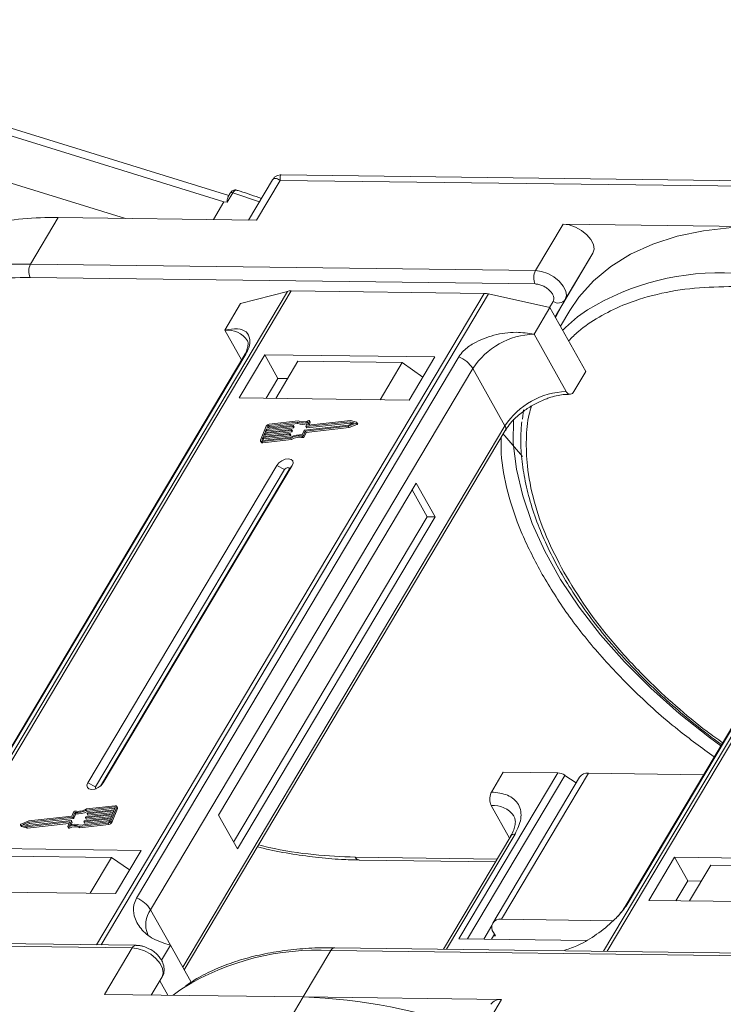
# Model space of a CAD drawing. Header units: millimetres. Extents: x -608 to 1473, y -502 to 956.
# Tile 35 of 52: x 853 to 907, y 688 to 763. Entities that reach past the tile are written whole.
import ezdxf

# ---------------------------------------------------------------- set-up
doc = ezdxf.new("R2010")
doc.units = ezdxf.units.MM

msp = doc.modelspace()

# ---------------------------------------------------------------- linework, layer by layer
at = {"color": 7, "linetype": 'Continuous', "lineweight": 15}
for p, q in [((869.411, 749.456), (826.092, 762.887)), ((826.233, 762.25), (869.036, 748.98)), ((861.518, 747.707), (850.404, 751.153)), ((912.237, 750.543), (873.406, 751.043)), ((872.747, 750.67), (870.913, 747.587)), ((871.524, 747.579), (873.333, 750.621)), ((873.333, 750.621), (911.865, 750.125)), ((869.72, 749.668), (869.29, 748.945)), ((869.515, 749.632), (869.333, 749.325)), ((871.742, 748.98), (869.72, 749.668)), ((869.036, 748.98), (868.228, 747.621)), ((869.29, 748.945), (869.036, 748.98)), ((854.269, 744.225), (856.379, 747.774)), ((856.379, 747.774), (871.524, 747.579)), ((894.911, 747.278), (892.801, 743.729)), ((910.056, 747.083), (894.911, 747.278)), ((897.185, 745.068), (894.799, 741.055)), ((895.074, 741.519), (897.185, 745.068)), ((892.801, 743.729), (854.269, 744.225)), ((854.255, 743.203), (892.787, 742.707)), ((873.872, 742.147), (844.316, 692.453)), ((844.587, 692.449), (874.165, 742.18)), ((888.887, 741.991), (859.309, 692.26)), ((870.306, 741.208), (873.872, 742.147)), ((874.165, 742.18), (888.887, 741.991)), ((859.665, 692.255), (889.222, 741.95)), ((889.222, 741.95), (893.9, 740.904)), ((894.151, 741.381), (893.872, 740.911)), ((894.292, 740.204), (895.074, 741.519)), ((927.549, 741.456), (897.993, 691.762)), ((898.264, 691.759), (927.842, 741.489)), ((869.1, 739.18), (870.306, 741.208)), ((892.694, 738.876), (893.9, 740.904)), ((893.9, 740.904), (896.639, 736.015)), ((894.293, 740.204), (894.799, 741.055)), ((894.799, 741.055), (894.32, 740.155)), ((895.421, 740.687), (894.7, 739.476)), ((869.1, 739.18), (870.374, 736.905)), ((895.145, 734.501), (892.694, 738.876)), ((870.551, 737.202), (845.974, 695.88)), ((846.116, 696.033), (870.693, 737.355)), ((886.944, 737.145), (862.367, 695.824)), ((872.143, 737.302), (870.183, 734.006)), ((885.12, 737.135), (872.143, 737.302)), ((872.143, 737.302), (873.152, 735.5)), ((874.673, 736.809), (872.985, 733.97)), ((882.636, 736.707), (874.673, 736.809)), ((883.16, 733.839), (885.12, 737.135)), ((863.437, 694.932), (888.014, 736.254)), ((880.948, 733.868), (882.636, 736.707)), ((882.636, 736.707), (884.196, 735.581)), ((890.465, 731.88), (888.014, 736.254)), ((895.735, 734.494), (896.639, 736.015)), ((924.228, 736.511), (899.651, 695.189)), ((899.793, 695.342), (924.37, 736.664)), ((873.152, 735.5), (872.248, 733.98)), ((873.889, 735.491), (873.152, 735.5)), ((870.183, 734.006), (883.16, 733.839)), ((891.889, 733.105), (891.802, 732.394)), ((874.684, 732.253), (872.485, 732.004)), ((875.56, 732.257), (875.428, 731.937)), ((878.699, 732.285), (875.447, 731.918)), ((875.618, 732.178), (875.56, 732.281)), ((875.56, 732.257), (875.618, 732.154)), ((879.157, 732.165), (878.699, 732.285)), ((890.465, 731.88), (865.888, 690.558)), ((866.007, 690.344), (890.496, 731.518)), ((872.264, 731.853), (871.828, 730.791)), ((874.149, 731.518), (872.139, 731.29)), ((872.175, 731.379), (874.185, 731.606)), ((872.266, 731.6), (872.175, 731.379)), ((874.276, 731.827), (872.266, 731.6)), ((872.324, 731.497), (872.266, 731.6)), ((872.28, 731.391), (872.324, 731.497)), ((872.303, 731.688), (874.313, 731.916)), ((872.375, 731.865), (872.303, 731.688)), ((872.324, 731.497), (874.334, 731.724)), ((872.433, 731.762), (872.375, 731.865)), ((872.408, 731.7), (872.433, 731.762)), ((874.613, 732.161), (872.449, 731.916)), ((872.449, 731.916), (872.507, 731.813)), ((872.507, 731.813), (874.671, 732.058)), ((874.207, 731.415), (874.149, 731.518)), ((874.204, 731.587), (874.186, 731.543)), ((874.244, 731.44), (874.186, 731.543)), ((874.262, 731.497), (874.204, 731.6)), ((874.262, 731.484), (874.204, 731.587)), ((874.244, 731.44), (874.262, 731.484)), ((874.334, 731.724), (874.276, 731.827)), ((874.331, 731.897), (874.313, 731.853)), ((874.371, 731.75), (874.313, 731.853)), ((874.389, 731.806), (874.331, 731.909)), ((874.389, 731.794), (874.331, 731.897)), ((874.371, 731.75), (874.389, 731.794)), ((874.671, 732.058), (874.613, 732.161)), ((875.013, 731.184), (875.154, 731.526)), ((875.097, 731.13), (875.238, 731.472)), ((875.191, 731.551), (878.531, 731.929)), ((875.238, 731.472), (878.518, 731.843)), ((875.295, 731.369), (875.238, 731.472)), ((875.281, 731.836), (875.422, 732.177)), ((875.281, 731.823), (875.339, 731.72)), ((875.295, 731.369), (878.575, 731.74)), ((878.64, 732.194), (875.3, 731.817)), ((875.357, 731.714), (875.3, 731.817)), ((875.357, 731.714), (878.698, 732.091)), ((875.439, 731.918), (875.428, 731.937)), ((875.524, 731.926), (875.618, 732.154)), ((878.518, 731.843), (879.124, 732.084)), ((878.575, 731.74), (878.518, 731.843)), ((878.531, 731.929), (878.977, 732.106)), ((878.575, 731.74), (879.182, 731.981)), ((878.977, 732.106), (878.64, 732.194)), ((878.698, 732.091), (878.64, 732.194)), ((878.698, 732.091), (878.844, 732.053)), ((879.124, 732.084), (879.182, 731.981)), ((879.232, 732.05), (879.175, 732.153)), ((871.828, 730.717), (871.886, 730.614)), ((872.012, 730.981), (871.939, 730.804)), ((871.939, 730.804), (871.96, 730.766)), ((871.94, 730.678), (874.139, 730.926)), ((871.976, 730.766), (874.141, 731.011)), ((871.998, 730.575), (874.197, 730.823)), ((874.022, 731.208), (872.012, 730.981)), ((872.07, 730.878), (872.012, 730.981)), ((872.026, 730.772), (872.07, 730.878)), ((872.048, 731.069), (874.058, 731.297)), ((872.139, 731.29), (872.048, 731.069)), ((872.07, 730.878), (874.079, 731.105)), ((872.197, 731.188), (872.139, 731.29)), ((872.153, 731.081), (872.197, 731.188)), ((872.197, 731.188), (874.207, 731.415)), ((874.079, 731.105), (874.022, 731.208)), ((874.077, 731.278), (874.059, 731.233)), ((874.116, 731.131), (874.059, 731.233)), ((874.135, 731.187), (874.077, 731.29)), ((874.134, 731.175), (874.077, 731.278)), ((874.116, 731.131), (874.134, 731.175)), ((874.197, 730.823), (874.139, 730.926)), ((875.001, 731.081), (875.059, 730.978)), ((875.155, 731.027), (875.097, 731.13)), ((875.155, 731.027), (875.295, 731.369)), ((871.998, 730.575), (871.94, 730.678)), ((873.066, 728.86), (858.651, 704.624)), ((873.661, 728.546), (859.246, 704.31)), ((859.623, 704.374), (873.997, 728.542)), ((859.831, 704.609), (874.246, 728.845)), ((873.066, 728.86), (873.661, 728.546)), ((874.246, 728.845), (873.997, 728.542)), ((883.697, 727.497), (868.619, 702.146)), ((884.549, 724.931), (883.395, 726.99)), ((885.139, 724.924), (883.697, 727.497)), ((869.772, 700.087), (884.549, 724.931)), ((870.061, 699.572), (885.139, 724.924)), ((885.139, 724.924), (884.549, 724.931)), ((894.494, 705.384), (886.955, 692.709)), ((887.621, 692.701), (895.051, 705.193)), ((889.442, 703.917), (890.346, 705.438)), ((890.201, 694.2), (896.835, 705.354)), ((890.346, 705.438), (894.494, 705.384)), ((895.907, 704.622), (895.051, 705.193)), ((905.629, 705.241), (896.835, 705.354)), ((859.246, 704.31), (858.651, 704.624)), ((859.831, 704.609), (859.678, 704.422)), ((896.169, 705.063), (889.535, 693.909)), ((857.58, 702.42), (857.439, 702.078)), ((857.664, 702.366), (857.523, 702.024)), ((857.581, 701.921), (857.721, 702.263)), ((857.721, 702.263), (857.664, 702.366)), ((860.501, 702.171), (858.492, 701.944)), ((858.528, 702.032), (860.538, 702.259)), ((860.7, 702.784), (858.536, 702.539)), ((858.594, 702.436), (858.536, 702.539)), ((860.737, 702.872), (858.538, 702.623)), ((858.594, 702.436), (860.709, 702.675)), ((858.6, 702.272), (858.618, 702.316)), ((858.6, 702.26), (858.658, 702.157)), ((860.629, 702.48), (858.619, 702.253)), ((858.676, 702.15), (858.619, 702.253)), ((858.655, 702.342), (860.665, 702.569)), ((858.676, 702.15), (860.581, 702.366)), ((860.411, 701.95), (860.501, 702.171)), ((860.412, 701.697), (860.849, 702.758)), ((860.47, 701.594), (860.906, 702.655)), ((860.538, 702.259), (860.629, 702.48)), ((860.665, 702.569), (860.738, 702.746)), ((860.731, 702.729), (860.7, 702.784)), ((860.906, 702.73), (860.849, 702.833)), ((860.849, 702.758), (860.906, 702.655)), ((868.619, 702.146), (870.061, 699.572)), ((889.428, 702.895), (890.823, 700.407)), ((853.502, 701.397), (853.56, 701.294)), ((854.159, 701.707), (853.553, 701.466)), ((854.146, 701.621), (853.7, 701.444)), ((853.7, 701.444), (854.037, 701.355)), ((853.891, 701.394), (854.203, 701.518)), ((853.978, 701.264), (857.23, 701.632)), ((854.035, 701.161), (857.21, 701.521)), ((854.037, 701.355), (857.377, 701.733)), ((857.486, 701.999), (854.146, 701.621)), ((854.203, 701.518), (854.146, 701.621)), ((857.439, 702.078), (854.159, 701.707)), ((854.203, 701.518), (857.544, 701.896)), ((857.117, 701.293), (857.249, 701.613)), ((857.245, 701.605), (857.23, 701.632)), ((857.396, 701.714), (857.255, 701.372)), ((857.371, 701.41), (857.453, 701.611)), ((857.454, 701.624), (857.396, 701.727)), ((857.396, 701.714), (857.453, 701.611)), ((857.544, 701.896), (857.486, 701.999)), ((857.581, 701.921), (857.523, 702.024)), ((857.992, 701.297), (860.192, 701.546)), ((858.05, 701.194), (860.249, 701.443)), ((858.063, 701.389), (860.228, 701.634)), ((858.346, 701.653), (858.364, 701.697)), ((858.346, 701.641), (858.403, 701.538)), ((860.374, 701.861), (858.364, 701.634)), ((858.422, 701.531), (858.364, 701.634)), ((858.401, 701.722), (860.411, 701.95)), ((858.422, 701.531), (860.327, 701.747)), ((858.473, 701.963), (858.491, 702.007)), ((858.473, 701.95), (858.531, 701.847)), ((858.549, 701.841), (858.492, 701.944)), ((858.549, 701.841), (860.454, 702.056)), ((860.192, 701.546), (860.249, 701.443)), ((860.302, 701.684), (860.374, 701.861)), ((860.47, 701.594), (860.412, 701.697)), ((853.519, 701.385), (853.978, 701.264)), ((853.577, 701.282), (853.519, 701.385)), ((853.577, 701.282), (854.035, 701.161)), ((854.035, 701.161), (853.978, 701.264)), ((857.117, 701.268), (857.175, 701.165)), ((857.238, 701.159), (857.18, 701.262)), ((857.992, 701.297), (858.05, 701.194)), ((886.019, 691.916), (891.243, 700.7)), ((890.911, 700.555), (885.775, 691.919)), ((862.714, 699.463), (849.737, 699.63)), ((860.754, 696.168), (862.714, 699.463)), ((852.502, 699.033), (860.465, 698.93)), ((858.837, 696.192), (860.465, 698.93)), ((860.465, 698.93), (861.833, 697.983)), ((889.868, 698.801), (879.054, 698.94)), ((879.346, 698.725), (889.743, 698.591)), ((903.414, 698.939), (901.454, 695.644)), ((916.391, 698.772), (903.414, 698.939)), ((904.423, 697.138), (903.414, 698.939)), ((906.179, 698.342), (904.551, 695.604)), ((906.179, 698.342), (914.142, 698.239)), ((904.423, 697.138), (903.519, 695.617)), ((905.455, 697.125), (904.423, 697.138)), ((847.777, 696.335), (860.754, 696.168)), ((901.454, 695.644), (914.431, 695.477)), ((863.437, 694.932), (864.951, 692.231)), ((898.728, 694.09), (890.201, 694.2)), ((889.47, 693.721), (888.854, 692.685)), ((889.598, 693.186), (889.742, 692.929)), ((823.51, 692.509), (862.042, 692.013)), ((862.34, 692.221), (823.808, 692.717)), ((886.955, 692.709), (896.669, 692.584)), ((889.67, 693.057), (889.444, 692.677)), ((889.742, 692.929), (889.594, 692.93)), ((862.042, 692.013), (859.931, 688.464)), ((864.951, 692.231), (864.266, 691.08)), ((864.951, 692.231), (866.539, 689.396)), ((875.076, 688.269), (877.187, 691.818)), ((877.187, 691.818), (915.719, 691.322)), ((916.016, 691.53), (877.484, 692.026)), ((895.008, 691.8), (895.033, 691.844)), ((864.315, 689.803), (863.492, 688.418)), ((863.492, 688.418), (864.315, 689.803)), ((864.137, 689.503), (864.753, 688.402)), ((859.931, 688.464), (875.076, 688.269)), ((875.076, 688.269), (873.266, 685.227)), ((890.22, 688.074), (875.076, 688.269)), ((888.411, 685.032), (890.22, 688.074))]:
    msp.add_line(p, q, dxfattribs=at)
at = {"color": 7, "linetype": 'Continuous', "lineweight": 15, "flags": 128}
for points in [[(897.185, 745.068), (897.273, 745.368), (897.219, 745.721), (897.029, 746.098), (896.719, 746.466), (896.315, 746.793), (895.852, 747.05), (895.371, 747.217), (894.911, 747.278)], [(910.056, 747.083), (907.781, 747.022), (905.626, 746.778), (903.609, 746.355), (901.746, 745.756), (900.052, 744.985), (898.54, 744.048), (897.224, 742.954), (896.113, 741.711), (895.421, 740.687)], [(895.074, 741.519), (895.162, 741.819), (895.108, 742.172), (894.918, 742.549), (894.608, 742.917), (894.204, 743.244), (893.741, 743.501), (893.26, 743.668), (892.801, 743.729)], [(870.551, 737.202), (870.61, 737.281), (870.693, 737.355)], [(875.497, 732.287), (875.512, 732.292), (875.526, 732.295), (875.539, 732.294), (875.549, 732.291), (875.557, 732.285), (875.562, 732.277), (875.563, 732.267), (875.56, 732.257)], [(906.938, 707.441), (906.07, 708.079), (903.76, 709.914), (901.594, 711.843), (899.59, 713.85), (897.766, 715.916), (896.138, 718.025), (894.718, 720.158), (893.519, 722.298), (892.552, 724.425), (891.824, 726.522), (891.342, 728.571), (891.11, 730.555), (891.125, 732.389)], [(874.185, 731.606), (874.191, 731.606), (874.195, 731.606), (874.199, 731.604), (874.202, 731.602), (874.204, 731.599), (874.205, 731.595), (874.205, 731.592), (874.204, 731.587)], [(874.313, 731.916), (874.318, 731.916), (874.323, 731.915), (874.326, 731.914), (874.33, 731.912), (874.332, 731.909), (874.333, 731.905), (874.332, 731.901), (874.331, 731.897)], [(875.3, 731.817), (875.294, 731.816), (875.29, 731.817), (875.286, 731.819), (875.283, 731.821), (875.281, 731.824), (875.28, 731.827), (875.28, 731.831), (875.281, 731.836)], [(875.428, 731.937), (875.427, 731.932), (875.427, 731.928), (875.428, 731.925), (875.43, 731.922), (875.433, 731.92), (875.437, 731.918), (875.442, 731.917), (875.447, 731.918)], [(879.157, 732.165), (879.169, 732.16), (879.175, 732.152), (879.177, 732.141), (879.175, 732.128), (879.167, 732.115), (879.155, 732.103), (879.141, 732.092), (879.124, 732.084)], [(879.182, 731.981), (879.198, 731.989), (879.213, 732), (879.225, 732.012), (879.232, 732.025), (879.235, 732.038), (879.233, 732.049), (879.232, 732.05)], [(871.94, 730.678), (871.909, 730.677), (871.881, 730.681), (871.857, 730.69), (871.838, 730.703), (871.826, 730.721), (871.82, 730.742), (871.821, 730.766), (871.828, 730.791)], [(871.939, 730.804), (871.937, 730.796), (871.936, 730.788), (871.938, 730.781), (871.943, 730.775), (871.949, 730.77), (871.957, 730.767), (871.966, 730.766), (871.976, 730.766)], [(874.058, 731.297), (874.063, 731.297), (874.068, 731.296), (874.072, 731.295), (874.075, 731.292), (874.077, 731.289), (874.078, 731.286), (874.078, 731.282), (874.077, 731.278)], [(891.8, 729.529), (890.46, 731.114), (890.337, 731.251)], [(874.246, 728.845), (874.316, 729.04), (874.286, 729.206), (874.16, 729.318), (873.957, 729.36), (873.709, 729.324), (873.452, 729.216), (873.226, 729.054), (873.066, 728.86)], [(873.997, 728.542), (874.017, 728.597), (874.008, 728.644), (873.972, 728.676), (873.915, 728.688), (873.844, 728.678), (873.771, 728.647), (873.706, 728.601), (873.661, 728.546)], [(858.651, 704.624), (858.581, 704.43), (858.611, 704.264), (858.737, 704.151), (858.94, 704.11), (859.188, 704.145), (859.445, 704.253), (859.671, 704.416), (859.831, 704.609)], [(859.246, 704.31), (859.226, 704.255), (859.234, 704.207), (859.27, 704.175), (859.274, 704.174)], [(858.619, 702.253), (858.614, 702.253), (858.609, 702.254), (858.605, 702.255), (858.602, 702.257), (858.6, 702.26), (858.599, 702.264), (858.599, 702.268), (858.6, 702.272)], [(860.738, 702.746), (860.74, 702.754), (860.74, 702.762), (860.738, 702.769), (860.734, 702.775), (860.728, 702.78), (860.72, 702.783), (860.711, 702.784), (860.7, 702.784)], [(860.737, 702.872), (860.768, 702.873), (860.796, 702.869), (860.82, 702.86), (860.838, 702.847), (860.851, 702.829), (860.857, 702.808), (860.856, 702.784), (860.849, 702.758)], [(853.519, 701.385), (853.508, 701.39), (853.502, 701.398), (853.5, 701.409), (853.502, 701.421), (853.51, 701.434), (853.522, 701.447), (853.536, 701.458), (853.553, 701.466)], [(857.249, 701.613), (857.25, 701.617), (857.25, 701.621), (857.249, 701.625), (857.247, 701.628), (857.244, 701.63), (857.24, 701.632), (857.235, 701.632), (857.23, 701.632)], [(857.377, 701.733), (857.382, 701.733), (857.387, 701.733), (857.391, 701.731), (857.394, 701.729), (857.396, 701.726), (857.397, 701.722), (857.397, 701.718), (857.396, 701.714)], [(858.364, 701.634), (858.359, 701.634), (858.354, 701.634), (858.35, 701.636), (858.347, 701.638), (858.345, 701.641), (858.344, 701.645), (858.344, 701.649), (858.346, 701.653)], [(858.492, 701.944), (858.486, 701.943), (858.482, 701.944), (858.478, 701.946), (858.475, 701.948), (858.473, 701.951), (858.472, 701.954), (858.472, 701.958), (858.473, 701.963)], [(853.56, 701.294), (853.566, 701.287), (853.577, 701.282)], [(857.18, 701.262), (857.165, 701.257), (857.151, 701.255), (857.138, 701.255), (857.128, 701.259), (857.12, 701.265), (857.115, 701.273), (857.114, 701.282), (857.117, 701.293)], [(857.175, 701.165), (857.177, 701.162), (857.185, 701.156), (857.196, 701.153), (857.209, 701.152), (857.223, 701.154), (857.238, 701.159)], [(879.346, 698.725), (879.346, 698.725), (879.337, 698.725)], [(899.649, 695.186), (899.71, 695.268), (899.793, 695.342)], [(862.042, 692.013), (862.501, 691.952), (862.983, 691.786), (863.445, 691.528), (863.849, 691.201), (864.16, 690.834), (864.35, 690.457), (864.403, 690.103), (864.315, 689.803)], [(877.484, 692.026), (877.484, 692.026), (877.493, 692.026)], [(865.16, 688.397), (865.671, 688.784), (865.941, 688.973)]]:
    msp.add_lwpolyline(points, dxfattribs=at)
at = {"color": 7, "linetype": 'Continuous', "lineweight": 15}
for centre, radius, start, end in [((869.641, 749.512), 0.174, 63.30308, 136.49349), ((855.871, 722.94), 24.839, 88.82822, 101.25928), ((853.746, 719.701), 24.529, 88.77906, 102.56792), ((855.248, 743.701), 1.11, 151.86538, 206.65442), ((893.78, 743.205), 1.11, 151.86538, 206.65442), ((906.888, 724.045), 19.517, 86.89523, 121.269), ((874.141, 741.082), 1.098, 88.72031, 104.14409), ((888.856, 740.353), 1.638, 77.08998, 88.8989), ((894.542, 741.921), 0.666, 234.0762, 322.90297), ((903.39, 730.8), 11.94, 123.74678, 135.50714), ((869.306, 737.374), 1.817, 33.1952, 96.53301), ((892.884, 733.049), 5.83, 91.86957, 146.65022), ((886.135, 735.086), 2.213, 31.86898, 68.55124), ((895.335, 728.674), 5.83, 91.86957, 146.65022), ((875.055, 733.12), 0.943, 246.89164, 297.97103), ((872.518, 731.72), 0.287, 96.59253, 152.29321), ((872.46, 731.821), 0.0955, 96.59253, 152.29321), ((872.518, 731.718), 0.0955, 96.59253, 152.29321), ((874.144, 731.565), 0.0478, 276.59253, 332.29321), ((874.249, 731.491), 0.0138, 333.02121, 26.65141), ((874.271, 731.875), 0.0478, 276.59253, 332.29321), ((874.328, 731.772), 0.0478, 276.59253, 332.29321), ((874.377, 731.8), 0.0138, 333.02121, 26.65141), ((874.998, 733.129), 1.042, 248.35959, 294.01857), ((875.045, 732.976), 0.991, 247.84687, 288.77105), ((875.196, 731.504), 0.0478, 96.59253, 152.29321), ((875.353, 731.731), 0.0183, 217.91724, 283.38081), ((875.593, 732.166), 0.0276, 333.09852, 26.5741), ((890.186, 731.673), 0.346, 333.31625, 36.51573), ((874.016, 731.256), 0.0478, 276.59253, 332.29321), ((874.074, 731.153), 0.0478, 276.59253, 332.29321), ((874.122, 731.181), 0.0138, 333.02121, 26.65141), ((874.761, 729.94), 1.167, 78.13867, 122.23452), ((874.831, 729.821), 1.375, 82.36132, 120.10827), ((874.819, 729.837), 1.167, 78.13867, 122.23452), ((874.201, 731.462), 0.0478, 276.59253, 332.29321), ((875.016, 731.17), 0.0903, 260.49805, 333.59787), ((875.074, 731.067), 0.0903, 260.49805, 333.59787), ((871.972, 730.682), 0.11, 217.91724, 283.38081), ((894.439, 704.316), 1.07, 55.09609, 87.03844), ((896.754, 704.632), 0.727, 83.64232, 143.56702), ((889.59, 700.992), 1.91, 35.13686, 94.86934), ((857.661, 702.38), 0.0903, 80.49805, 153.59787), ((857.846, 703.728), 1.375, 262.36132, 300.10827), ((857.916, 703.61), 1.167, 258.13867, 302.23452), ((857.904, 703.625), 1.375, 262.36132, 300.10827), ((858.661, 702.294), 0.0478, 96.59253, 152.29321), ((858.672, 702.168), 0.0183, 217.91724, 283.38081), ((860.833, 702.693), 0.0826, 333.02121, 26.65141), ((857.679, 700.421), 1.042, 68.35959, 114.01857), ((857.441, 701.618), 0.0138, 333.02121, 26.65141), ((857.481, 702.046), 0.0478, 276.59253, 332.29321), ((857.538, 701.943), 0.0478, 276.59253, 332.29321), ((858.406, 701.675), 0.0478, 96.59253, 152.29321), ((858.418, 701.549), 0.0183, 217.91724, 283.38081), ((858.533, 701.985), 0.0478, 96.59253, 152.29321), ((858.545, 701.858), 0.0183, 217.91724, 283.38081), ((860.159, 701.83), 0.287, 276.59253, 332.29321), ((860.217, 701.729), 0.0955, 276.59253, 332.29321), ((860.216, 701.727), 0.287, 276.59253, 332.29321), ((857.622, 700.429), 0.943, 66.89164, 117.97103), ((857.68, 700.326), 0.943, 66.89164, 117.97103), ((891.203, 700.339), 0.363, 83.64232, 143.56702), ((879.389, 699.088), 0.367, 203.79329, 261.81678), ((861.558, 693.764), 2.213, 31.86898, 68.55124), ((864.974, 693.801), 1.909, 143.64522, 203.44279), ((890.092, 693.578), 0.631, 80.05661, 218.47393), ((862.359, 691.875), 0.346, 93.05406, 156.53827), ((876.125, 672.368), 19.479, 86.87659, 121.52214), ((877.516, 691.664), 0.363, 94.95278, 154.87747), ((873.812, 647.541), 40.748, 69.35834, 88.22275), ((890.11, 687.193), 0.888, 82.87283, 144.3365)]:
    msp.add_arc(centre, radius, start, end, dxfattribs=at)
for points, knots in [([(873.403, 751.043), (873.348, 751.04), (873.23, 751.034), (873.05, 750.968), (872.873, 750.85), (872.789, 750.729), (872.745, 750.667)], [0, 0, 0, 0, 0.2124417, 0.4552729, 0.7219822, 1, 1, 1, 1]), ([(873.405, 751.035), (873.402, 751.037), (873.355, 751.075), (873.315, 750.945), (873.327, 750.729), (873.333, 750.621)], [0, 0, 0, 0, 0.038208, 0.516776, 1, 1, 1, 1]), ([(873.333, 750.621), (873.232, 750.671), (873.03, 750.773), (872.835, 750.787), (872.784, 750.694), (872.765, 750.659)], [0, 0, 0, 0, 0.384879, 0.766722, 1, 1, 1, 1]), ([(869.975, 749.885), (869.934, 749.892), (869.848, 749.908), (869.72, 749.859), (869.605, 749.767), (869.545, 749.677), (869.515, 749.631)], [0, 0, 0, 0, 0.232166, 0.48256, 0.740719, 1, 1, 1, 1]), ([(869.977, 749.882), (869.974, 749.884), (869.958, 749.894), (869.907, 749.882), (869.822, 749.823), (869.752, 749.717), (869.72, 749.668)], [0, 0, 0, 0, 0.044637, 0.263114, 0.658129, 1, 1, 1, 1]), ([(871.89, 749.229), (871.348, 749.428), (870.709, 749.663), (870.073, 749.85), (869.976, 749.879)], [0, 0, 0, 0, 0.8478756, 1, 1, 1, 1]), ([(869.29, 748.945), (869.289, 748.946), (869.287, 748.946), (869.284, 748.948), (869.28, 748.954), (869.274, 748.979), (869.278, 749.081), (869.284, 749.221), (869.325, 749.291), (869.341, 749.319)], [0, 0, 0, 0, 0.004922, 0.009833, 0.018286, 0.04476, 0.169478, 0.668546, 1, 1, 1, 1]), ([(848.499, 742.621), (849.4, 742.801), (851.203, 743.161), (853.238, 743.189), (854.255, 743.203)], [0, 0, 0, 0, 0.500194, 1, 1, 1, 1]), ([(892.787, 742.707), (892.876, 742.7), (893.057, 742.685), (893.354, 742.579), (893.637, 742.422), (893.881, 742.224), (894.069, 742.002), (894.186, 741.771), (894.222, 741.552), (894.175, 741.437), (894.151, 741.381)], [0, 0, 0, 0, 0.12225, 0.25, 0.37775, 0.5, 0.62225, 0.75, 0.87775, 1, 1, 1, 1]), ([(895.326, 738.358), (895.568, 738.605), (896.24, 739.293), (897.623, 740.21), (899.596, 741.2), (902.02, 741.965), (904.861, 742.456), (906.919, 742.494), (907.932, 742.512)], [0, 0, 0, 0, 0.0892615, 0.2481902, 0.4071382, 0.6104349, 0.8081913, 1, 1, 1, 1]), ([(870.693, 737.355), (870.778, 737.522), (870.998, 737.951), (871.043, 738.571), (870.774, 739.097), (870.117, 739.363), (869.441, 739.241), (869.1, 739.18)], [0, 0, 0, 0, 0.111335, 0.286497, 0.521289, 0.758582, 1, 1, 1, 1]), ([(892.694, 738.876), (892.241, 738.945), (891.257, 739.094), (889.616, 738.859), (888.244, 738.313), (887.346, 737.694), (887.06, 737.304), (886.944, 737.145)], [0, 0, 0, 0, 0.222481, 0.483081, 0.73977, 0.893878, 1, 1, 1, 1]), ([(870.825, 738.372), (870.826, 738.371), (870.857, 738.333), (870.87, 738.263), (870.88, 738.02), (870.789, 737.682), (870.675, 737.392), (870.559, 737.22), (870.545, 737.201)], [0, 0, 0, 0, 0.005744, 0.306611, 0.531667, 0.753453, 0.971797, 1, 1, 1, 1]), ([(895.735, 734.494), (895.698, 734.442), (895.623, 734.34), (895.483, 734.277), (895.342, 734.293), (895.225, 734.377), (895.167, 734.466), (895.145, 734.501)], [0, 0, 0, 0, 0.214694, 0.429388, 0.644082, 0.858775, 1, 1, 1, 1]), ([(892.641, 733.484), (892.92, 733.627), (893.313, 733.829), (893.903, 734.04), (894.39, 734.176), (894.938, 734.273), (895.269, 734.281), (895.437, 734.286)], [0, 0, 0, 0, 0.294099, 0.412703, 0.605791, 0.800293, 1, 1, 1, 1]), ([(890.507, 731.519), (890.569, 731.623), (890.728, 731.89), (891.072, 732.287), (891.485, 732.681), (891.984, 733.085), (892.39, 733.331), (892.641, 733.484)], [0, 0, 0, 0, 0.149323, 0.380846, 0.555425, 0.724977, 1, 1, 1, 1]), ([(894.967, 720.707), (894.5, 721.606), (893.55, 723.433), (892.626, 726.163), (892.138, 728.659), (892.07, 730.863), (892.19, 732.385), (892.429, 733.181), (892.491, 733.387)], [0, 0, 0, 0, 0.198524, 0.403205, 0.613647, 0.778148, 0.942668, 1, 1, 1, 1]), ([(891.756, 732.191), (891.722, 731.805), (891.641, 730.886), (891.731, 729.363), (891.989, 727.647), (892.435, 725.892), (893.057, 724.111), (893.85, 722.315), (894.808, 720.515), (895.924, 718.724), (897.188, 716.952), (898.588, 715.213), (900.112, 713.52), (901.738, 711.89), (903.431, 710.35), (905.136, 708.943), (906.327, 708.021), (906.947, 707.582), (907, 707.545)], [0, 0, 0, 0, 0.050321, 0.119623, 0.188978, 0.258334, 0.327647, 0.39688, 0.465996, 0.534955, 0.603709, 0.672177, 0.740215, 0.807551, 0.873593, 0.936793, 0.994595, 1, 1, 1, 1]), ([(890.194, 731.011), (890.181, 730.598), (890.139, 729.267), (890.633, 726.838), (891.6, 723.809), (892.667, 721.753), (893.198, 720.73)], [0, 0, 0, 0, 0.1310472, 0.4233942, 0.7132597, 1, 1, 1, 1]), ([(893.198, 720.73), (893.81, 719.714), (895.052, 717.654), (897.49, 714.574), (900.355, 711.55), (903.351, 708.847), (905.497, 707.283), (906.436, 706.598)], [0, 0, 0, 0, 0.202029, 0.409492, 0.620744, 0.833942, 1, 1, 1, 1]), ([(907.08, 707.68), (906.679, 707.965), (905.431, 708.853), (903.49, 710.478), (901.072, 712.714), (898.749, 715.233), (896.605, 717.979), (895.508, 719.807), (894.967, 720.707)], [0, 0, 0, 0, 0.076289, 0.237481, 0.398693, 0.604886, 0.805459, 1, 1, 1, 1]), ([(889.442, 703.917), (889.411, 703.854), (889.349, 703.729), (889.309, 703.488), (889.314, 703.243), (889.359, 703.037), (889.409, 702.935), (889.428, 702.895)], [0, 0, 0, 0, 0.214694, 0.429388, 0.644082, 0.858775, 1, 1, 1, 1]), ([(891.243, 700.7), (891.431, 701.1), (891.72, 701.714), (891.699, 702.458), (891.526, 702.971), (891.178, 703.388), (890.555, 703.794), (889.88, 703.868), (889.442, 703.917)], [0, 0, 0, 0, 0.239457, 0.368361, 0.5, 0.631639, 0.760543, 1, 1, 1, 1]), ([(891.139, 702.08), (891.177, 702.015), (891.259, 701.873), (891.277, 701.56), (891.196, 701.154), (891.066, 700.808), (890.931, 700.602), (890.9, 700.554)], [0, 0, 0, 0, 0.209538, 0.461851, 0.698708, 0.93023, 1, 1, 1, 1]), ([(879.054, 698.94), (878.004, 698.991), (875.872, 699.092), (873.373, 699.451), (871.943, 699.825), (871.686, 699.892)], [0, 0, 0, 0, 0.442982, 0.899702, 1, 1, 1, 1]), ([(871.59, 699.73), (871.731, 699.694), (872.554, 699.486), (874.042, 699.212), (876.041, 698.922), (877.817, 698.76), (878.895, 698.744), (879.339, 698.738)], [0, 0, 0, 0, 0.052717, 0.30573, 0.561476, 0.819314, 1, 1, 1, 1]), ([(862.367, 695.824), (862.287, 695.648), (862.08, 695.195), (862.156, 694.36), (862.639, 693.451), (863.598, 692.647), (864.497, 692.37), (864.951, 692.231)], [0, 0, 0, 0, 0.111335, 0.286497, 0.521289, 0.758582, 1, 1, 1, 1]), ([(895.033, 691.844), (895.383, 691.96), (896.141, 692.213), (897.468, 693.009), (898.619, 693.947), (899.407, 694.765), (899.681, 695.175), (899.793, 695.342)], [0, 0, 0, 0, 0.222481, 0.483081, 0.73977, 0.893878, 1, 1, 1, 1]), ([(899.645, 695.188), (899.566, 695.06), (899.397, 694.786), (899.132, 694.5), (898.991, 694.348)], [0, 0, 0, 0, 0.4676766, 1, 1, 1, 1]), ([(863.452, 691.885), (863.254, 691.984), (862.979, 692.121), (862.599, 692.208), (862.431, 692.21), (862.341, 692.211)], [0, 0, 0, 0, 0.547109, 0.7598, 1, 1, 1, 1]), ([(864.312, 689.812), (864.321, 689.822), (864.431, 689.951), (864.49, 690.304), (864.441, 690.743), (864.267, 691.111), (864.043, 691.413), (863.775, 691.675), (863.555, 691.818), (863.452, 691.885)], [0, 0, 0, 0, 0.016393, 0.210718, 0.413738, 0.571929, 0.705512, 0.861477, 1, 1, 1, 1]), ([(877.491, 692.013), (877.296, 692.019), (876.453, 692.046), (875.027, 691.968), (873.226, 691.775), (871.51, 691.445), (869.881, 690.991), (868.357, 690.402), (867.083, 689.779), (866.378, 689.3), (866.095, 689.107)], [0, 0, 0, 0, 0.042725, 0.184157, 0.326261, 0.469019, 0.612495, 0.756832, 0.902269, 1, 1, 1, 1])]:
    msp.add_open_spline(points, degree=3, knots=knots, dxfattribs=at)

doc.saveas('drawing.dxf')
